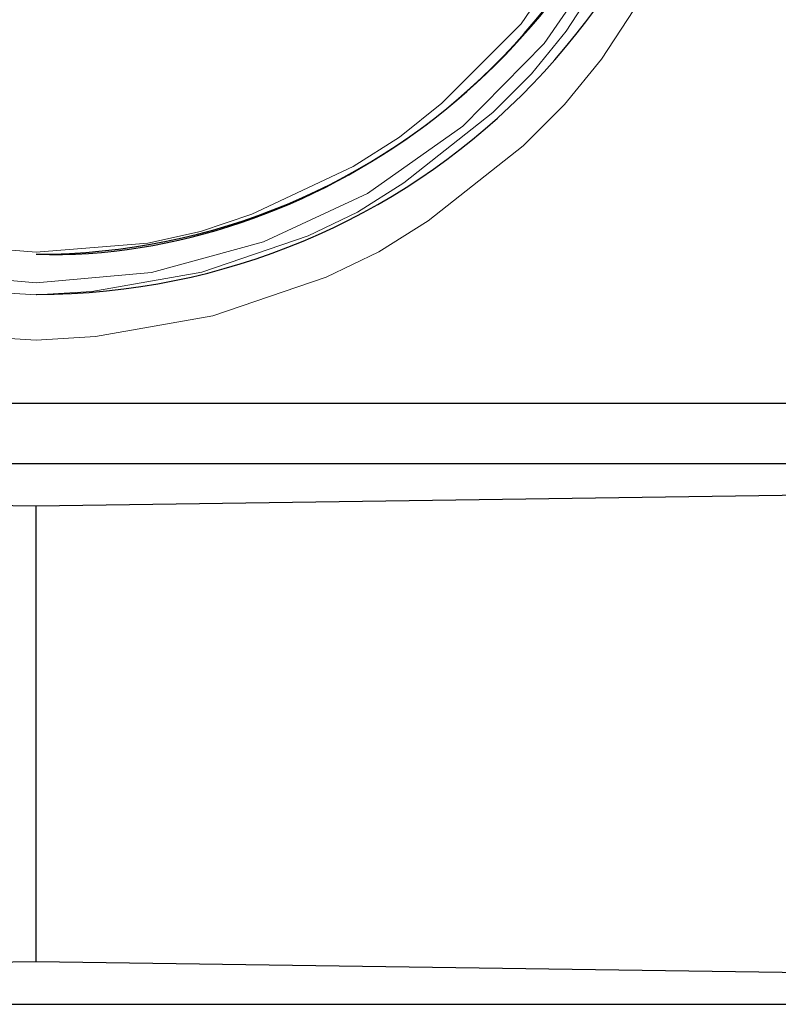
# Model space of a CAD drawing. Header units: inches. Extents: x 0 to 612, y 155 to 655.
# Tile 111 of 138: x 141 to 166, y 331 to 363. Entities that reach past the tile are written whole.
import ezdxf

# ---------------------------------------------------------------- set-up
doc = ezdxf.new("R2010")
doc.units = ezdxf.units.IN
doc.header["$MEASUREMENT"] = 0
doc.layers.add('Layer 1', color=7, linetype='Continuous')

# ---------------------------------------------------------------- blocks, each defined once
blk = doc.blocks.new('block 1499')
at = {"layer": 'Layer 1', "color": 7, "lineweight": 25}
blk.add_open_spline([(141.594, 355.609), (150.881, 355.329), (160.105, 362.247), (162.349, 371.174)], degree=3, dxfattribs=at)
blk = doc.blocks.new('block 1498')
at = {"layer": 'Layer 1'}
blk.add_blockref('block 1499', (0, 0), dxfattribs=at)
blk = doc.blocks.new('block 1497')
at = {"layer": 'Layer 1'}
blk.add_blockref('block 1498', (0, 0), dxfattribs=at)
blk = doc.blocks.new('block 1546')
at = {"layer": 'Layer 1', "lineweight": 0}
for points in [[(159.875, 366.372)], [(157.787, 363.313)]]:
    blk.add_lwpolyline(points, dxfattribs=at)
blk.add_open_spline([(159.875, 366.372), (159.875, 366.372), (157.787, 363.313), (157.787, 363.313), (157.787, 363.313), (159.875, 366.372), (159.875, 366.372)], degree=3, knots=[0, 0, 0, 0, 1, 1, 1, 2, 2, 2, 2], dxfattribs=at)
blk = doc.blocks.new('block 1547')
at = {"layer": 'Layer 1', "lineweight": 0}
for points in [[(157.787, 363.313)], [(155.145, 360.661)]]:
    blk.add_lwpolyline(points, dxfattribs=at)
blk.add_open_spline([(157.787, 363.313), (157.787, 363.313), (155.145, 360.661), (155.145, 360.661), (155.145, 360.661), (157.787, 363.313), (157.787, 363.313)], degree=3, knots=[0, 0, 0, 0, 1, 1, 1, 2, 2, 2, 2], dxfattribs=at)
blk = doc.blocks.new('block 1548')
at = {"layer": 'Layer 1', "lineweight": 0}
for points in [[(155.145, 360.661)], [(153.724, 359.52)]]:
    blk.add_lwpolyline(points, dxfattribs=at)
blk.add_open_spline([(155.145, 360.661), (155.145, 360.661), (153.724, 359.52), (153.724, 359.52), (153.724, 359.52), (155.145, 360.661), (155.145, 360.661)], degree=3, knots=[0, 0, 0, 0, 1, 1, 1, 2, 2, 2, 2], dxfattribs=at)
blk = doc.blocks.new('block 1549')
at = {"layer": 'Layer 1', "lineweight": 0}
for points in [[(153.724, 359.52)], [(152.183, 358.546)]]:
    blk.add_lwpolyline(points, dxfattribs=at)
blk.add_open_spline([(153.724, 359.52), (153.724, 359.52), (152.183, 358.546), (152.183, 358.546), (152.183, 358.546), (153.724, 359.52), (153.724, 359.52)], degree=3, knots=[0, 0, 0, 0, 1, 1, 1, 2, 2, 2, 2], dxfattribs=at)
blk = doc.blocks.new('block 1550')
at = {"layer": 'Layer 1', "lineweight": 0}
for points in [[(152.183, 358.546)], [(148.792, 356.954)]]:
    blk.add_lwpolyline(points, dxfattribs=at)
blk.add_open_spline([(152.183, 358.546), (152.183, 358.546), (148.792, 356.954), (148.792, 356.954), (148.792, 356.954), (152.183, 358.546), (152.183, 358.546)], degree=3, knots=[0, 0, 0, 0, 1, 1, 1, 2, 2, 2, 2], dxfattribs=at)
blk = doc.blocks.new('block 1551')
at = {"layer": 'Layer 1', "lineweight": 0}
for points in [[(148.792, 356.954)], [(147.082, 356.365)]]:
    blk.add_lwpolyline(points, dxfattribs=at)
blk.add_open_spline([(148.792, 356.954), (148.792, 356.954), (147.082, 356.365), (147.082, 356.365), (147.082, 356.365), (148.792, 356.954), (148.792, 356.954)], degree=3, knots=[0, 0, 0, 0, 1, 1, 1, 2, 2, 2, 2], dxfattribs=at)
blk = doc.blocks.new('block 1552')
at = {"layer": 'Layer 1', "lineweight": 0}
for points in [[(147.082, 356.365)], [(145.315, 355.984)]]:
    blk.add_lwpolyline(points, dxfattribs=at)
blk.add_open_spline([(147.082, 356.365), (147.082, 356.365), (145.315, 355.984), (145.315, 355.984), (145.315, 355.984), (147.082, 356.365), (147.082, 356.365)], degree=3, knots=[0, 0, 0, 0, 1, 1, 1, 2, 2, 2, 2], dxfattribs=at)
blk = doc.blocks.new('block 1553')
at = {"layer": 'Layer 1', "lineweight": 0}
for points in [[(145.315, 355.984)], [(141.593, 355.678)]]:
    blk.add_lwpolyline(points, dxfattribs=at)
blk.add_open_spline([(145.315, 355.984), (145.315, 355.984), (141.593, 355.678), (141.593, 355.678), (141.593, 355.678), (145.315, 355.984), (145.315, 355.984)], degree=3, knots=[0, 0, 0, 0, 1, 1, 1, 2, 2, 2, 2], dxfattribs=at)
blk = doc.blocks.new('block 1554')
at = {"layer": 'Layer 1', "lineweight": 0}
for points in [[(137.872, 355.984)], [(141.593, 355.678)]]:
    blk.add_lwpolyline(points, dxfattribs=at)
blk.add_open_spline([(141.593, 355.678), (141.593, 355.678), (137.872, 355.984), (137.872, 355.984), (137.872, 355.984), (141.593, 355.678), (141.593, 355.678)], degree=3, knots=[0, 0, 0, 0, 1, 1, 1, 2, 2, 2, 2], dxfattribs=at)
blk = doc.blocks.new('block 1541')
at = {"layer": 'Layer 1'}
for name in ['block 1546', 'block 1547', 'block 1548', 'block 1549', 'block 1550', 'block 1551', 'block 1552', 'block 1554', 'block 1553']:
    blk.add_blockref(name, (0, 0), dxfattribs=at)
blk = doc.blocks.new('block 1540')
at = {"layer": 'Layer 1'}
blk.add_blockref('block 1541', (0, 0), dxfattribs=at)
blk = doc.blocks.new('block 1583')
at = {"layer": 'Layer 1', "color": 7, "lineweight": 25}
blk.add_open_spline([(141.594, 355.609), (153.501, 355.609), (163.154, 365.165), (163.154, 376.953), (163.154, 376.953), (163.154, 376.953), (163.154, 376.953), (163.154, 388.74), (153.501, 398.298), (141.594, 398.298), (141.594, 398.298), (141.594, 398.298), (141.594, 398.298), (141.594, 398.298), (141.594, 398.298), (141.594, 398.298)], degree=3, knots=[0, 0, 0, 0, 1, 1, 1, 2, 2, 2, 3, 3, 3, 4, 4, 4, 5, 5, 5, 5], dxfattribs=at)
blk = doc.blocks.new('block 1582')
at = {"layer": 'Layer 1'}
blk.add_blockref('block 1583', (0, 0), dxfattribs=at)
blk = doc.blocks.new('block 1581')
at = {"layer": 'Layer 1'}
blk.add_blockref('block 1582', (0, 0), dxfattribs=at)
blk = doc.blocks.new('block 2005')
at = {"layer": 'Layer 1', "color": 7, "lineweight": 25}
blk.add_lwpolyline([(73.845, 348.171), (141.594, 347.198)], dxfattribs=at)
blk = doc.blocks.new('block 2004')
at = {"layer": 'Layer 1'}
blk.add_blockref('block 2005', (0, 0), dxfattribs=at)
blk = doc.blocks.new('block 2003')
at = {"layer": 'Layer 1'}
blk.add_blockref('block 2004', (0, 0), dxfattribs=at)
blk = doc.blocks.new('block 2008')
at = {"layer": 'Layer 1', "color": 7, "lineweight": 25}
blk.add_lwpolyline([(141.594, 331.971), (141.594, 347.198)], dxfattribs=at)
blk = doc.blocks.new('block 2007')
at = {"layer": 'Layer 1'}
blk.add_blockref('block 2008', (0, 0), dxfattribs=at)
blk = doc.blocks.new('block 2006')
at = {"layer": 'Layer 1'}
blk.add_blockref('block 2007', (0, 0), dxfattribs=at)
blk = doc.blocks.new('block 2011')
at = {"layer": 'Layer 1', "color": 7, "lineweight": 25}
blk.add_lwpolyline([(141.594, 331.971), (73.845, 330.998)], dxfattribs=at)
blk = doc.blocks.new('block 2010')
at = {"layer": 'Layer 1'}
blk.add_blockref('block 2011', (0, 0), dxfattribs=at)
blk = doc.blocks.new('block 2009')
at = {"layer": 'Layer 1'}
blk.add_blockref('block 2010', (0, 0), dxfattribs=at)
blk = doc.blocks.new('block 2017')
at = {"layer": 'Layer 1', "color": 7, "lineweight": 25}
blk.add_lwpolyline([(141.594, 347.198), (209.343, 348.171)], dxfattribs=at)
blk = doc.blocks.new('block 2016')
at = {"layer": 'Layer 1'}
blk.add_blockref('block 2017', (0, 0), dxfattribs=at)
blk = doc.blocks.new('block 2015')
at = {"layer": 'Layer 1'}
blk.add_blockref('block 2016', (0, 0), dxfattribs=at)
blk = doc.blocks.new('block 2023')
at = {"layer": 'Layer 1', "color": 7, "lineweight": 25}
blk.add_lwpolyline([(209.343, 330.998), (141.594, 331.971)], dxfattribs=at)
blk = doc.blocks.new('block 2022')
at = {"layer": 'Layer 1'}
blk.add_blockref('block 2023', (0, 0), dxfattribs=at)
blk = doc.blocks.new('block 2021')
at = {"layer": 'Layer 1'}
blk.add_blockref('block 2022', (0, 0), dxfattribs=at)
blk = doc.blocks.new('block 2029')
at = {"layer": 'Layer 1', "color": 7, "lineweight": 25}
blk.add_lwpolyline([(73.845, 330.547), (209.343, 330.547)], dxfattribs=at)
blk = doc.blocks.new('block 2028')
at = {"layer": 'Layer 1'}
blk.add_blockref('block 2029', (0, 0), dxfattribs=at)
blk = doc.blocks.new('block 2027')
at = {"layer": 'Layer 1'}
blk.add_blockref('block 2028', (0, 0), dxfattribs=at)
blk = doc.blocks.new('block 2047')
at = {"layer": 'Layer 1', "color": 7, "lineweight": 25}
blk.add_lwpolyline([(73.845, 348.622), (209.343, 348.622)], dxfattribs=at)
blk = doc.blocks.new('block 2046')
at = {"layer": 'Layer 1'}
blk.add_blockref('block 2047', (0, 0), dxfattribs=at)
blk = doc.blocks.new('block 2045')
at = {"layer": 'Layer 1'}
blk.add_blockref('block 2046', (0, 0), dxfattribs=at)
blk = doc.blocks.new('block 2474')
at = {"layer": 'Layer 1', "lineweight": 0}
for points in [[(160.75, 365.84)], [(158.561, 362.655)]]:
    blk.add_lwpolyline(points, dxfattribs=at)
blk.add_open_spline([(160.75, 365.84), (160.75, 365.84), (158.561, 362.655), (158.561, 362.655), (158.561, 362.655), (160.75, 365.84), (160.75, 365.84)], degree=3, knots=[0, 0, 0, 0, 1, 1, 1, 2, 2, 2, 2], dxfattribs=at)
blk = doc.blocks.new('block 2475')
at = {"layer": 'Layer 1', "lineweight": 0}
for points in [[(158.561, 362.655)], [(155.842, 359.886)]]:
    blk.add_lwpolyline(points, dxfattribs=at)
blk.add_open_spline([(158.561, 362.655), (158.561, 362.655), (155.842, 359.886), (155.842, 359.886), (155.842, 359.886), (158.561, 362.655), (158.561, 362.655)], degree=3, knots=[0, 0, 0, 0, 1, 1, 1, 2, 2, 2, 2], dxfattribs=at)
blk = doc.blocks.new('block 2476')
at = {"layer": 'Layer 1', "lineweight": 0}
for points in [[(155.842, 359.886)], [(152.66, 357.639)]]:
    blk.add_lwpolyline(points, dxfattribs=at)
blk.add_open_spline([(155.842, 359.886), (155.842, 359.886), (152.66, 357.639), (152.66, 357.639), (152.66, 357.639), (155.842, 359.886), (155.842, 359.886)], degree=3, knots=[0, 0, 0, 0, 1, 1, 1, 2, 2, 2, 2], dxfattribs=at)
blk = doc.blocks.new('block 2477')
at = {"layer": 'Layer 1', "lineweight": 0}
for points in [[(152.66, 357.639)], [(149.188, 356.02)]]:
    blk.add_lwpolyline(points, dxfattribs=at)
blk.add_open_spline([(152.66, 357.639), (152.66, 357.639), (149.188, 356.02), (149.188, 356.02), (149.188, 356.02), (152.66, 357.639), (152.66, 357.639)], degree=3, knots=[0, 0, 0, 0, 1, 1, 1, 2, 2, 2, 2], dxfattribs=at)
blk = doc.blocks.new('block 2478')
at = {"layer": 'Layer 1', "lineweight": 0}
for points in [[(149.188, 356.02)], [(145.447, 355)]]:
    blk.add_lwpolyline(points, dxfattribs=at)
blk.add_open_spline([(149.188, 356.02), (149.188, 356.02), (145.447, 355), (145.447, 355), (145.447, 355), (149.188, 356.02), (149.188, 356.02)], degree=3, knots=[0, 0, 0, 0, 1, 1, 1, 2, 2, 2, 2], dxfattribs=at)
blk = doc.blocks.new('block 2479')
at = {"layer": 'Layer 1', "lineweight": 0}
for points in [[(145.447, 355)], [(141.594, 354.657)]]:
    blk.add_lwpolyline(points, dxfattribs=at)
blk.add_open_spline([(145.447, 355), (145.447, 355), (141.594, 354.657), (141.594, 354.657), (141.594, 354.657), (145.447, 355), (145.447, 355)], degree=3, knots=[0, 0, 0, 0, 1, 1, 1, 2, 2, 2, 2], dxfattribs=at)
blk = doc.blocks.new('block 2480')
at = {"layer": 'Layer 1', "lineweight": 0}
for points in [[(137.74, 355)], [(141.594, 354.657)]]:
    blk.add_lwpolyline(points, dxfattribs=at)
blk.add_open_spline([(141.594, 354.657), (141.594, 354.657), (137.74, 355), (137.74, 355), (137.74, 355), (141.594, 354.657), (141.594, 354.657)], degree=3, knots=[0, 0, 0, 0, 1, 1, 1, 2, 2, 2, 2], dxfattribs=at)
blk = doc.blocks.new('block 2470')
at = {"layer": 'Layer 1'}
for name in ['block 2474', 'block 2475', 'block 2476', 'block 2477', 'block 2478', 'block 2480', 'block 2479']:
    blk.add_blockref(name, (0, 0), dxfattribs=at)
blk = doc.blocks.new('block 2469')
at = {"layer": 'Layer 1'}
blk.add_blockref('block 2470', (0, 0), dxfattribs=at)
blk = doc.blocks.new('block 2534')
at = {"layer": 'Layer 1', "lineweight": 0}
for points in [[(161.338, 366.19)], [(159.297, 363.058)]]:
    blk.add_lwpolyline(points, dxfattribs=at)
blk.add_open_spline([(161.338, 366.19), (161.338, 366.19), (159.297, 363.058), (159.297, 363.058), (159.297, 363.058), (161.338, 366.19), (161.338, 366.19)], degree=3, knots=[0, 0, 0, 0, 1, 1, 1, 2, 2, 2, 2], dxfattribs=at)
blk = doc.blocks.new('block 2535')
at = {"layer": 'Layer 1', "lineweight": 0}
for points in [[(159.297, 363.058)], [(158.142, 361.636)]]:
    blk.add_lwpolyline(points, dxfattribs=at)
blk.add_open_spline([(159.297, 363.058), (159.297, 363.058), (158.142, 361.636), (158.142, 361.636), (158.142, 361.636), (159.297, 363.058), (159.297, 363.058)], degree=3, knots=[0, 0, 0, 0, 1, 1, 1, 2, 2, 2, 2], dxfattribs=at)
blk = doc.blocks.new('block 2536')
at = {"layer": 'Layer 1', "lineweight": 0}
for points in [[(158.142, 361.636)], [(156.845, 360.344)]]:
    blk.add_lwpolyline(points, dxfattribs=at)
blk.add_open_spline([(158.142, 361.636), (158.142, 361.636), (156.845, 360.344), (156.845, 360.344), (156.845, 360.344), (158.142, 361.636), (158.142, 361.636)], degree=3, knots=[0, 0, 0, 0, 1, 1, 1, 2, 2, 2, 2], dxfattribs=at)
blk = doc.blocks.new('block 2537')
at = {"layer": 'Layer 1', "lineweight": 0}
for points in [[(156.845, 360.344)], [(153.867, 357.995)]]:
    blk.add_lwpolyline(points, dxfattribs=at)
blk.add_open_spline([(156.845, 360.344), (156.845, 360.344), (153.867, 357.995), (153.867, 357.995), (153.867, 357.995), (156.845, 360.344), (156.845, 360.344)], degree=3, knots=[0, 0, 0, 0, 1, 1, 1, 2, 2, 2, 2], dxfattribs=at)
blk = doc.blocks.new('block 2538')
at = {"layer": 'Layer 1', "lineweight": 0}
for points in [[(153.867, 357.995)], [(152.323, 357.018)]]:
    blk.add_lwpolyline(points, dxfattribs=at)
blk.add_open_spline([(153.867, 357.995), (153.867, 357.995), (152.323, 357.018), (152.323, 357.018), (152.323, 357.018), (153.867, 357.995), (153.867, 357.995)], degree=3, knots=[0, 0, 0, 0, 1, 1, 1, 2, 2, 2, 2], dxfattribs=at)
blk = doc.blocks.new('block 2539')
at = {"layer": 'Layer 1', "lineweight": 0}
for points in [[(152.323, 357.018)], [(150.677, 356.226)]]:
    blk.add_lwpolyline(points, dxfattribs=at)
blk.add_open_spline([(152.323, 357.018), (152.323, 357.018), (150.677, 356.226), (150.677, 356.226), (150.677, 356.226), (152.323, 357.018), (152.323, 357.018)], degree=3, knots=[0, 0, 0, 0, 1, 1, 1, 2, 2, 2, 2], dxfattribs=at)
blk = doc.blocks.new('block 2540')
at = {"layer": 'Layer 1', "lineweight": 0}
for points in [[(150.677, 356.226)], [(147.124, 355.009)]]:
    blk.add_lwpolyline(points, dxfattribs=at)
blk.add_open_spline([(150.677, 356.226), (150.677, 356.226), (147.124, 355.009), (147.124, 355.009), (147.124, 355.009), (150.677, 356.226), (150.677, 356.226)], degree=3, knots=[0, 0, 0, 0, 1, 1, 1, 2, 2, 2, 2], dxfattribs=at)
blk = doc.blocks.new('block 2541')
at = {"layer": 'Layer 1', "lineweight": 0}
for points in [[(147.124, 355.009)], [(143.453, 354.367)]]:
    blk.add_lwpolyline(points, dxfattribs=at)
blk.add_open_spline([(147.124, 355.009), (147.124, 355.009), (143.453, 354.367), (143.453, 354.367), (143.453, 354.367), (147.124, 355.009), (147.124, 355.009)], degree=3, knots=[0, 0, 0, 0, 1, 1, 1, 2, 2, 2, 2], dxfattribs=at)
blk = doc.blocks.new('block 2542')
at = {"layer": 'Layer 1', "lineweight": 0}
for points in [[(143.453, 354.367)], [(141.595, 354.25)]]:
    blk.add_lwpolyline(points, dxfattribs=at)
blk.add_open_spline([(143.453, 354.367), (143.453, 354.367), (141.595, 354.25), (141.595, 354.25), (141.595, 354.25), (143.453, 354.367), (143.453, 354.367)], degree=3, knots=[0, 0, 0, 0, 1, 1, 1, 2, 2, 2, 2], dxfattribs=at)
blk = doc.blocks.new('block 2543')
at = {"layer": 'Layer 1', "lineweight": 0}
for points in [[(139.737, 354.367)], [(141.595, 354.25)]]:
    blk.add_lwpolyline(points, dxfattribs=at)
blk.add_open_spline([(141.595, 354.25), (141.595, 354.25), (139.737, 354.367), (139.737, 354.367), (139.737, 354.367), (141.595, 354.25), (141.595, 354.25)], degree=3, knots=[0, 0, 0, 0, 1, 1, 1, 2, 2, 2, 2], dxfattribs=at)
blk = doc.blocks.new('block 2528')
at = {"layer": 'Layer 1'}
for name in ['block 2534', 'block 2535', 'block 2536', 'block 2537', 'block 2538', 'block 2539', 'block 2540', 'block 2541', 'block 2543', 'block 2542']:
    blk.add_blockref(name, (0, 0), dxfattribs=at)
blk = doc.blocks.new('block 2527')
at = {"layer": 'Layer 1'}
blk.add_blockref('block 2528', (0, 0), dxfattribs=at)
blk = doc.blocks.new('block 2605')
at = {"layer": 'Layer 1', "color": 7, "lineweight": 25}
blk.add_open_spline([(141.594, 354.268), (154.25, 354.268), (164.51, 364.424), (164.51, 376.953), (164.51, 376.953), (164.51, 376.953), (164.51, 376.953), (164.51, 389.481), (154.25, 399.639), (141.594, 399.639), (141.594, 399.639), (141.594, 399.639), (141.594, 399.639), (141.594, 399.639), (141.594, 399.639), (141.594, 399.639)], degree=3, knots=[0, 0, 0, 0, 1, 1, 1, 2, 2, 2, 3, 3, 3, 4, 4, 4, 5, 5, 5, 5], dxfattribs=at)
blk = doc.blocks.new('block 2604')
at = {"layer": 'Layer 1'}
blk.add_blockref('block 2605', (0, 0), dxfattribs=at)
blk = doc.blocks.new('block 2603')
at = {"layer": 'Layer 1'}
blk.add_blockref('block 2604', (0, 0), dxfattribs=at)
blk = doc.blocks.new('block 2626')
at = {"layer": 'Layer 1', "color": 7, "lineweight": 25}
blk.add_open_spline([(141.594, 354.268), (154.25, 354.268), (164.51, 364.424), (164.51, 376.953), (164.51, 376.953), (164.51, 376.953), (164.51, 376.953), (164.51, 389.481), (154.25, 399.639), (141.594, 399.639), (141.594, 399.639), (141.594, 399.639), (141.594, 399.639), (141.594, 399.639), (141.594, 399.639), (141.594, 399.639)], degree=3, knots=[0, 0, 0, 0, 1, 1, 1, 2, 2, 2, 3, 3, 3, 4, 4, 4, 5, 5, 5, 5], dxfattribs=at)
blk = doc.blocks.new('block 2625')
at = {"layer": 'Layer 1'}
blk.add_blockref('block 2626', (0, 0), dxfattribs=at)
blk = doc.blocks.new('block 2624')
at = {"layer": 'Layer 1'}
blk.add_blockref('block 2625', (0, 0), dxfattribs=at)
blk = doc.blocks.new('block 4252')
at = {"layer": 'Layer 1', "color": 7, "lineweight": 25}
blk.add_lwpolyline([(209.343, 350.627), (73.845, 350.627)], dxfattribs=at)
blk = doc.blocks.new('block 4251')
at = {"layer": 'Layer 1'}
blk.add_blockref('block 4252', (0, 0), dxfattribs=at)
blk = doc.blocks.new('block 4250')
at = {"layer": 'Layer 1'}
blk.add_blockref('block 4251', (0, 0), dxfattribs=at)
blk = doc.blocks.new('block 4741')
at = {"layer": 'Layer 1', "lineweight": 0}
for points in [[(139.612, 352.861)], [(141.594, 352.736)]]:
    blk.add_lwpolyline(points, dxfattribs=at)
blk.add_open_spline([(139.612, 352.861), (139.612, 352.861), (141.594, 352.736), (141.594, 352.736), (141.594, 352.736), (139.612, 352.861), (139.612, 352.861)], degree=3, knots=[0, 0, 0, 0, 1, 1, 1, 2, 2, 2, 2], dxfattribs=at)
blk = doc.blocks.new('block 4742')
at = {"layer": 'Layer 1', "lineweight": 0}
for points in [[(141.594, 352.736)], [(143.575, 352.861)]]:
    blk.add_lwpolyline(points, dxfattribs=at)
blk.add_open_spline([(141.594, 352.736), (141.594, 352.736), (143.575, 352.861), (143.575, 352.861), (143.575, 352.861), (141.594, 352.736), (141.594, 352.736)], degree=3, knots=[0, 0, 0, 0, 1, 1, 1, 2, 2, 2, 2], dxfattribs=at)
blk = doc.blocks.new('block 4743')
at = {"layer": 'Layer 1', "lineweight": 0}
for points in [[(147.491, 353.546)], [(143.575, 352.861)]]:
    blk.add_lwpolyline(points, dxfattribs=at)
blk.add_open_spline([(143.575, 352.861), (143.575, 352.861), (147.491, 353.546), (147.491, 353.546), (147.491, 353.546), (143.575, 352.861), (143.575, 352.861)], degree=3, knots=[0, 0, 0, 0, 1, 1, 1, 2, 2, 2, 2], dxfattribs=at)
blk = doc.blocks.new('block 4744')
at = {"layer": 'Layer 1', "lineweight": 0}
for points in [[(151.281, 354.843)], [(147.491, 353.546)]]:
    blk.add_lwpolyline(points, dxfattribs=at)
blk.add_open_spline([(147.491, 353.546), (147.491, 353.546), (151.281, 354.843), (151.281, 354.843), (151.281, 354.843), (147.491, 353.546), (147.491, 353.546)], degree=3, knots=[0, 0, 0, 0, 1, 1, 1, 2, 2, 2, 2], dxfattribs=at)
blk = doc.blocks.new('block 4745')
at = {"layer": 'Layer 1', "lineweight": 0}
for points in [[(153.038, 355.688)], [(151.281, 354.843)]]:
    blk.add_lwpolyline(points, dxfattribs=at)
blk.add_open_spline([(151.281, 354.843), (151.281, 354.843), (153.038, 355.688), (153.038, 355.688), (153.038, 355.688), (151.281, 354.843), (151.281, 354.843)], degree=3, knots=[0, 0, 0, 0, 1, 1, 1, 2, 2, 2, 2], dxfattribs=at)
blk = doc.blocks.new('block 4746')
at = {"layer": 'Layer 1', "lineweight": 0}
for points in [[(154.685, 356.73)], [(153.038, 355.688)]]:
    blk.add_lwpolyline(points, dxfattribs=at)
blk.add_open_spline([(153.038, 355.688), (153.038, 355.688), (154.685, 356.73), (154.685, 356.73), (154.685, 356.73), (153.038, 355.688), (153.038, 355.688)], degree=3, knots=[0, 0, 0, 0, 1, 1, 1, 2, 2, 2, 2], dxfattribs=at)
blk = doc.blocks.new('block 4747')
at = {"layer": 'Layer 1', "lineweight": 0}
for points in [[(157.861, 359.236)], [(154.685, 356.73)]]:
    blk.add_lwpolyline(points, dxfattribs=at)
blk.add_open_spline([(154.685, 356.73), (154.685, 356.73), (157.861, 359.236), (157.861, 359.236), (157.861, 359.236), (154.685, 356.73), (154.685, 356.73)], degree=3, knots=[0, 0, 0, 0, 1, 1, 1, 2, 2, 2, 2], dxfattribs=at)
blk = doc.blocks.new('block 4748')
at = {"layer": 'Layer 1', "lineweight": 0}
for points in [[(159.245, 360.614)], [(157.861, 359.236)]]:
    blk.add_lwpolyline(points, dxfattribs=at)
blk.add_open_spline([(157.861, 359.236), (157.861, 359.236), (159.245, 360.614), (159.245, 360.614), (159.245, 360.614), (157.861, 359.236), (157.861, 359.236)], degree=3, knots=[0, 0, 0, 0, 1, 1, 1, 2, 2, 2, 2], dxfattribs=at)
blk = doc.blocks.new('block 4749')
at = {"layer": 'Layer 1', "lineweight": 0}
for points in [[(160.477, 362.13)], [(159.245, 360.614)]]:
    blk.add_lwpolyline(points, dxfattribs=at)
blk.add_open_spline([(159.245, 360.614), (159.245, 360.614), (160.477, 362.13), (160.477, 362.13), (160.477, 362.13), (159.245, 360.614), (159.245, 360.614)], degree=3, knots=[0, 0, 0, 0, 1, 1, 1, 2, 2, 2, 2], dxfattribs=at)
blk = doc.blocks.new('block 4750')
at = {"layer": 'Layer 1', "lineweight": 0}
for points in [[(162.654, 365.473)], [(160.477, 362.13)]]:
    blk.add_lwpolyline(points, dxfattribs=at)
blk.add_open_spline([(160.477, 362.13), (160.477, 362.13), (162.654, 365.473), (162.654, 365.473), (162.654, 365.473), (160.477, 362.13), (160.477, 362.13)], degree=3, knots=[0, 0, 0, 0, 1, 1, 1, 2, 2, 2, 2], dxfattribs=at)
blk = doc.blocks.new('block 4727')
at = {"layer": 'Layer 1'}
for name in ['block 4750', 'block 4749', 'block 4748', 'block 4747', 'block 4746', 'block 4745', 'block 4744', 'block 4743', 'block 4741', 'block 4742']:
    blk.add_blockref(name, (0, 0), dxfattribs=at)
blk = doc.blocks.new('block 4726')
at = {"layer": 'Layer 1'}
blk.add_blockref('block 4727', (0, 0), dxfattribs=at)
blk = doc.blocks.new('block 921')
at = {"layer": 'Layer 1'}
for name in ['block 2603', 'block 2624', 'block 1581', 'block 4726', 'block 2527', 'block 2469', 'block 1540', 'block 1497', 'block 4250', 'block 2045', 'block 2003', 'block 2015', 'block 2006', 'block 2009', 'block 2021', 'block 2027']:
    blk.add_blockref(name, (0, 0), dxfattribs=at)
blk = doc.blocks.new('block 920')
at = {"layer": 'Layer 1'}
blk.add_blockref('block 921', (0, 0), dxfattribs=at)
blk = doc.blocks.new('block 2')
at = {"layer": 'Layer 1'}
blk.add_blockref('block 920', (0, 0), dxfattribs=at)

msp = doc.modelspace()

# ---------------------------------------------------------------- block references
at = {"layer": 'Layer 1'}
msp.add_blockref('block 2', (0, 0), dxfattribs=at)

doc.saveas('drawing.dxf')
